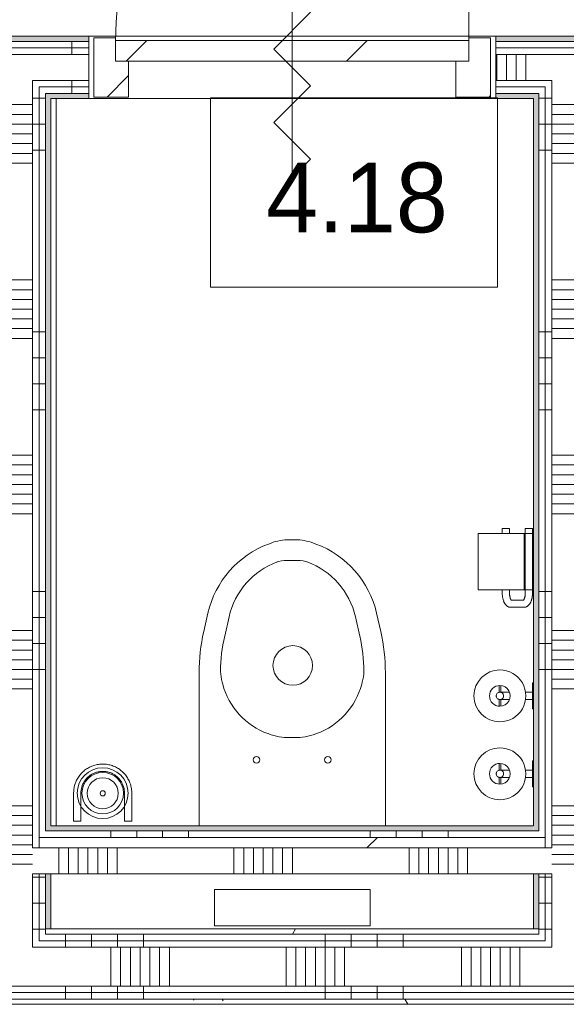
# Model space of a CAD drawing. Extents: x 2744 to 57639, y 3641 to 38820.
# Tile 106 of 179: x 37650 to 38703, y 32361 to 34256. Entities that reach past the tile are written whole.
import ezdxf

# ---------------------------------------------------------------- set-up
doc = ezdxf.new("R2010")
doc.units = 0
doc.header["$LTSCALE"] = 50
doc.layers.get('0').update_dxf_attribs({"linetype": 'CONTINUOUS'})
for name, color, linetype, lineweight in [('A-AREA-IDEN', 8, 'CONTINUOUS', 18), ('A-DETL-GENF', 8, 'CONTINUOUS', 18), ('A-DOOR', 8, 'CONTINUOUS', 25), ('A-FLOR-OTLN', 8, 'CONTINUOUS', 18), ('A-GENM', 8, 'CONTINUOUS', 18), ('A-WALL-PATT', 8, 'CONTINUOUS', 50), ('I-WALL', 8, 'CONTINUOUS', 25), ('P-SANR-FIXT', 8, 'CONTINUOUS', 18)]:
    doc.layers.add(name, color=color, linetype=linetype, lineweight=lineweight)
doc.styles.add('Frutiger_6', font='txt', dxfattribs={"height": 134.331683})
pattern_1 = [(0, (0, 0), (406.4, 101.6), [33.528, -271.272, 33.528, -271.272, -1625.6]), (0, (0, 0), (406.4, 101.6), [-609.6, 33.528, -576.072, 33.528, -271.272, -711.2]), (0, (0, 0), (406.4, 101.6), [-1524, 33.528, -169.672, 33.528, -474.472]), (120, (152.4, 50.8), (-291.18818, 301.15272), [33.528, -271.272, 33.528, -271.272, -1625.6]), (120, (152.4, 50.8), (-291.18818, 301.15272), [-609.6, 33.528, -576.072, 33.528, -271.272, -711.2]), (120, (152.4, 50.8), (-291.18818, 301.15272), [-1524, 33.528, -169.672, 33.528, -474.472]), (240, (203.2, 254), (-115.21182, -402.75272), [33.528, -271.272, 33.528, -271.272, -1625.6]), (240, (203.2, 254), (-115.21182, -402.75272), [-609.6, 33.528, -576.072, 33.528, -271.272, -711.2]), (240, (203.2, 254), (-115.21182, -402.75272), [-1524, 33.528, -169.672, 33.528, -474.472])]
pattern_2 = [(270, (36388, 32505.7), (500, -4e-12), []), (270, (36338, 32505.7), (500, -4e-12), []), (270, (36288, 32505.7), (500, -4e-12), []), (270, (36238, 32505.7), (500, -4e-12), [])]
pattern_3 = [(270, (36399.95, 34224.45), (500, 3e-14), []), (270, (36349.95, 34224.45), (500, 3e-14), []), (270, (36299.95, 34224.45), (500, 3e-14), []), (270, (36249.95, 34224.45), (500, 3e-14), [])]
pattern_4 = [(180, (38759.95, 33505.1), (6e-13, -500), []), (180, (38759.95, 33555.1), (6e-13, -500), []), (180, (38759.95, 33605.1), (6e-13, -500), []), (180, (38759.95, 33655.1), (6e-13, -500), [])]
pattern_5 = [(180, (37709.95, 33505.1), (6e-13, -500), []), (180, (37709.95, 33555.1), (6e-13, -500), []), (180, (37709.95, 33605.1), (6e-13, -500), []), (180, (37709.95, 33655.1), (6e-13, -500), [])]

# ---------------------------------------------------------------- blocks, each defined once
blk = doc.blocks.new('74_3B_toilet - eenvoudig - 74_3B_toilet - eenvoudig-4325791-Plotview 4e Verdieping - schaal 1 op 100')
at = {"layer": 'P-SANR-FIXT'}
for p, q in [((-41.5, 146.2), (-341.5, 146.2)), ((-341.5, 146.2), (-341.5, 76.2)), ((-41.5, 76.2), (-41.5, 146.2)), ((-341.5, 76.2), (-41.5, 76.2)), ((-370.9, -46.3), (-370.9, -340.9)), ((-12.1, -340.9), (-12.1, -46.3)), ((-238.2, -223.6), (-236.9, -223.1)), ((-187.3, -215.9), (-195.7, -215.9)), ((-144.9, -223.6), (-146.2, -223.1)), ((-326.5, -322.7), (-325.4, -318.8)), ((-56.5, -322.7), (-57.6, -318.8)), ((-313.2, -448.4), (-321.6, -411.6)), ((-69.8, -448.4), (-61.4, -411.6)), ((-362, -420.1), (-353.9, -455.6)), ((-29.2, -455.6), (-21.1, -420.1)), ((-223.2, -553.2), (-220.4, -554.3)), ((-181.9, -557.2), (-201.1, -557.2)), ((-159.8, -553.2), (-162.6, -554.3)), ((-237.2, -588.7), (-232.3, -590.5)), ((-196.8, -596.9), (-186.2, -596.9)), ((-150.7, -590.5), (-145.8, -588.7))]:
    blk.add_line(p, q, dxfattribs=at)
for centre, radius in [((-260.2, -173.2), 6.35), ((-122.8, -173.2), 6.35), ((-192.5, -354.9), 38.1)]:
    blk.add_circle(centre, radius, dxfattribs=at)
for centre, radius, start, end in [((-190.5, -354.9), 139.7, 109.9597, 165), ((-195.7, -336.5), 120.6, 90, 109.9597), ((-187.3, -336.5), 120.6, 70.0403, 90), ((-192.5, -354.9), 139.7, 15, 70.0403), ((-15.3, -340.9), 355.6, 180, 192.8722), ((-235.5, -347.1), 94.2, 165, 177.7844), ((-147.5, -347.1), 94.2, 2.2156, 15), ((-367.7, -340.9), 355.6, 347.1278, 360), ((-12.1, -340.9), 317.5, 180.4622, 192.8722), ((-370.9, -340.9), 317.5, 347.1278, 359.5378), ((-168.7, -415.3), 148.3, 192.8722, 249.5866), ((-214.3, -415.3), 148.3, 290.4134, 347.1278), ((-172.2, -414), 186.4, 192.8722, 249.5866), ((-210.8, -414), 186.4, 290.4134, 347.1278), ((-201.1, -493.7), 63.5, 249.5866, 270), ((-181.9, -493.7), 63.5, 270, 290.4134), ((-196.8, -495.3), 101.6, 249.5866, 270), ((-186.2, -495.3), 101.6, 270, 290.4134)]:
    blk.add_arc(centre, radius, start, end, dxfattribs=at)
blk = doc.blocks.new('32_KA_hout_67-114-enkele_deur_met dorpel - H630d-5655969-Plotview 4e Verdieping - schaal 1 op 100')
at = {"layer": 'A-GENM'}
h = blk.add_hatch(dxfattribs=at)
h.set_pattern_fill('FP_299', color=256, style=0, pattern_type=2)
h.set_pattern_definition([(45, (-38174.95, -34164.45), (-91.92388, 91.92388), [])])
h.paths.add_polyline_path([(-382.1, -57), (-315.1, -57), (-315.1, 12), (-340.1, 12), (-340.1, 57), (-382.1, 57), (-382.1, -12.6)], flags=0)
h.paths.add_polyline_path([(314.9, -57), (381.9, -57), (381.9, 57), (339.9, 57), (339.9, 12), (314.9, 12), (314.9, -12.6)], flags=0)
at = {"layer": 'A-DETL-GENF'}
for p, q in [((0, 212.1), (-35.4, 176.8)), ((0, -212.1), (0, 212.1)), ((-35.4, 176.8), (35.4, 106.1)), ((35.4, 106.1), (-35.4, 35.4)), ((-35.4, 35.4), (35.4, -35.4)), ((35.4, -35.4), (-35.4, -106.1)), ((-35.4, -106.1), (35.4, -176.8)), ((35.4, -176.8), (0, -212.1))]:
    blk.add_line(p, q, dxfattribs=at)
at = {"layer": 'A-DOOR', "lineweight": 18}
for p, q in [((-340.1, 57), (-382.1, 57)), ((-382.1, 57), (-382.1, -57)), ((-340.1, 52), (-340.1, 57)), ((381.9, 57), (339.9, 57)), ((339.9, 57), (339.9, 52)), ((381.9, -57), (381.9, 57)), ((-315.1, -57), (-315.1, 12)), ((314.9, 12), (314.9, -57)), ((-382.1, -57), (-315.1, -57)), ((314.9, -57), (381.9, -57))]:
    blk.add_line(p, q, dxfattribs=at)
at = {"layer": 'A-GENM'}
blk.add_line((339.9, 52), (339.9, 732), dxfattribs=at)
blk.add_arc((339.9, 52), 680, 90, 180, dxfattribs=at)
blk = doc.blocks.new('32_KA_binnendeur_hout - 32_KA_binnendeur_hout-V83-Plotview 4e Verdieping - schaal 1 op 100')
at = {"layer": 'A-DOOR', "lineweight": 18}
h = blk.add_hatch(dxfattribs=at)
h.set_pattern_fill('FP_339', color=256, style=0, pattern_type=2)
h.set_pattern_definition([(225, (38174.83, 34216.45), (212.132, -212.132), [])])
h.paths.add_polyline_path([(166.1, 40), (-340, 40), (-340, 0), (340, 0), (340, 40)], flags=0)
for p, q in [((-340, 0), (-340, 40)), ((-340, 40), (340, 40)), ((340, 40), (340, 0)), ((340, 0), (-340, 0))]:
    blk.add_line(p, q, dxfattribs=at)
blk = doc.blocks.new('74_KA_D-Line reserve toiletrolhouder - Type 1-7879157-Plotview 4e Verdieping - schaal 1 op 100')
at = {"layer": 'P-SANR-FIXT'}
for p, q in [((118.6, 126.5), (105.2, 126.5)), ((105.2, 123.5), (118.6, 123.5)), ((144.8, 126.5), (131.3, 126.5)), ((131.7, 123.5), (144.8, 123.5)), ((118, 111), (118, 106.4)), ((132, 106.4), (132, 111)), ((118, 75.9), (118, 62)), ((132, 62), (132, 75.9)), ((100, 62), (100, 60)), ((103.3, 62), (100, 62)), ((100, 62), (150, 62)), ((150, 62), (146.7, 62)), ((150, 60), (150, 62))]:
    blk.add_line(p, q, dxfattribs=at)
at = {"layer": 'P-SANR-FIXT', "flags": 128}
for points in [[(118, 124.9), (118, 125), (118, 125)], [(118, 111), (118, 111.6), (118, 112.1), (118, 112.7), (118, 113.2), (118, 113.8), (118, 114.3), (118, 114.9), (118, 115.4), (118, 115.9), (118, 116.5), (118, 117), (118, 117.5), (118, 118), (118, 118.4), (118, 118.9), (118, 119.4), (118, 119.8), (118, 120.2), (118, 120.6), (118, 121), (118, 121.4), (118, 121.8), (118, 122.1), (118, 122.5), (118, 122.8), (118, 123.1), (118, 123.3), (118, 123.6), (118, 123.8), (118, 124), (118, 124.2), (118, 124.4)], [(118.1, 125.8), (118.1, 126.1), (118.1, 126.4), (118.2, 126.7), (118.3, 126.9), (118.4, 127.2), (118.4, 127.5), (118.6, 127.7), (118.7, 128), (118.8, 128.2), (118.9, 128.5), (119.1, 128.7), (119.2, 129), (119.4, 129.2), (119.6, 129.4)], [(123.3, 131.8), (123.5, 131.8), (123.8, 131.9), (124.1, 131.9), (124.4, 132), (124.6, 132), (124.9, 132), (125.2, 132), (125.5, 132), (125.8, 132), (126, 131.9), (126.3, 131.9), (126.6, 131.8), (126.9, 131.7), (127.1, 131.7), (127.4, 131.6), (127.7, 131.5), (127.9, 131.4)], [(131.4, 127.9), (131.5, 127.6), (131.6, 127.3), (131.7, 127.1), (131.8, 126.8), (131.8, 126.5), (131.9, 126.3), (131.9, 126), (132, 125.7), (132, 125.4), (132, 125.2), (132, 125)], [(132, 125), (132, 125), (132, 125), (132, 124.9), (132, 124.8), (132, 124.7), (132, 124.6), (132, 124.5), (132, 124.3), (132, 124.1), (132, 123.9), (132, 123.7), (132, 123.4), (132, 123.1), (132, 122.9), (132, 122.6), (132, 122.2), (132, 121.9), (132, 121.5), (132, 121.1), (132, 120.8), (132, 120.3), (132, 119.9), (132, 119.5), (132, 119), (132, 118.6), (132, 118.1), (132, 117.6), (132, 117.1), (132, 116.6), (132, 116.1), (132, 115.5), (132, 115), (132, 114.5), (132, 113.9), (132, 113.4), (132, 112.8), (132, 112.3), (132, 111.7), (132, 111.2), (132, 111)]]:
    blk.add_lwpolyline(points, dxfattribs=at)
at = {"layer": 'P-SANR-FIXT'}
for radius, start, end in [(50, 360, 180), (20, 0, 180), (50, 180, 360), (20, 180, 360), (7, 0, 180), (7, 180, 360)]:
    blk.add_arc((125, 125), radius, start, end, dxfattribs=at)
blk = doc.blocks.new('74_KA_D-Line toiletrolhouder - Type 1-7871651-Plotview 4e Verdieping - schaal 1 op 100')
at = {"layer": 'P-SANR-FIXT'}
for p, q in [((187.5, 167), (79.2, 167)), ((79.2, 78), (79.2, 167)), ((187.5, 167), (187.5, 78)), ((79.2, 120.4), (72.5, 120.4)), ((197.5, 120.4), (187.5, 120.4)), ((197.5, 120.4), (197.5, 119.5)), ((197.5, 119.5), (197.5, 106.4)), ((45.5, 104), (45.5, 78.6)), ((59.5, 78.6), (59.5, 104)), ((72.5, 106.4), (79.2, 106.4)), ((187.5, 106.4), (197.5, 106.4)), ((197.5, 76.2), (72.5, 76.2)), ((187.5, 78.2), (79.2, 78.2)), ((79.2, 60.2), (79.2, 78.2)), ((187.5, 78.2), (187.5, 60.2)), ((197.5, 76.2), (197.5, 75.4)), ((72.5, 62.2), (197.5, 62.2)), ((79.2, 60.2), (187.5, 60.2)), ((197.5, 75.4), (197.5, 62.2))]:
    blk.add_line(p, q, dxfattribs=at)
at = {"layer": 'P-SANR-FIXT', "flags": 128}
for points in [[(45.5, 104), (45.5, 104.9), (45.7, 105.9), (45.9, 106.8), (46.1, 107.7), (46.5, 108.6), (46.9, 109.4), (47.3, 110.2), (47.8, 111), (48.3, 111.7), (48.9, 112.3), (49.5, 112.9), (50.1, 113.5), (50.7, 114.1), (51.4, 114.6), (52, 115), (52.7, 115.5), (53.4, 115.9), (54.2, 116.3), (54.9, 116.7), (55.7, 117.1), (56.4, 117.4), (57.2, 117.7), (58, 118), (58.8, 118.3), (59.7, 118.6), (60.5, 118.8), (61.4, 119), (62.2, 119.3), (63.1, 119.4), (64, 119.6), (64.9, 119.8), (65.8, 119.9), (66.7, 120), (67.6, 120.1), (68.5, 120.2), (69.5, 120.3), (70.4, 120.3), (71.3, 120.4), (72.2, 120.4), (72.5, 120.4)], [(59.2, 102.9), (59.2, 102.9), (59.3, 103), (59.4, 103), (59.5, 103.1), (59.6, 103.2), (59.8, 103.4), (60, 103.5), (60.2, 103.7), (60.5, 103.8), (60.8, 104), (61.1, 104.2), (61.5, 104.4), (61.9, 104.5), (62.3, 104.7), (62.8, 104.9), (63.3, 105), (63.8, 105.2), (64.3, 105.3), (64.8, 105.5), (65.4, 105.6), (66, 105.7), (66.6, 105.9), (67.2, 106), (67.8, 106.1), (68.5, 106.1), (69.1, 106.2), (69.7, 106.3), (70.4, 106.3), (71.1, 106.3), (71.7, 106.4), (72.4, 106.4), (72.5, 106.4)], [(45.5, 78.6), (45.5, 77.6), (45.7, 76.7), (45.9, 75.8), (46.1, 74.8), (46.5, 74), (46.9, 73.1), (47.3, 72.4), (47.8, 71.6), (48.3, 70.9), (48.9, 70.3), (49.5, 69.7), (50.1, 69.1), (50.7, 68.5), (51.4, 68), (52, 67.5), (52.7, 67.1), (53.4, 66.7), (54.2, 66.3), (54.9, 65.9), (55.7, 65.5), (56.4, 65.2), (57.2, 64.9), (58, 64.6), (58.8, 64.3), (59.7, 64), (60.5, 63.8), (61.4, 63.5), (62.2, 63.3), (63.1, 63.1), (64, 63), (64.9, 62.8), (65.8, 62.7), (66.7, 62.6), (67.6, 62.5), (68.5, 62.4), (69.5, 62.3), (70.4, 62.3), (71.3, 62.2), (72.2, 62.2), (72.5, 62.2)], [(59.2, 79.7), (59.2, 79.7), (59.3, 79.6), (59.4, 79.6), (59.5, 79.5), (59.6, 79.3), (59.8, 79.2), (60, 79.1), (60.2, 78.9), (60.5, 78.7), (60.8, 78.6), (61.1, 78.4), (61.5, 78.2), (61.9, 78.1), (62.3, 77.9), (62.8, 77.7), (63.3, 77.6), (63.8, 77.4), (64.3, 77.2), (64.8, 77.1), (65.4, 77), (66, 76.8), (66.6, 76.7), (67.2, 76.6), (67.8, 76.5), (68.5, 76.5), (69.1, 76.4), (69.7, 76.3), (70.4, 76.3), (71.1, 76.3), (71.7, 76.2), (72.4, 76.2), (72.5, 76.2)]]:
    blk.add_lwpolyline(points, dxfattribs=at)
blk = doc.blocks.new('74_KU_D line toiletborstel - Type 1-7877824-Plotview 4e Verdieping - schaal 1 op 100')
at = {"layer": 'P-SANR-FIXT'}
for p, q in [((69, 109), (69, 55)), ((83, 55), (83, 109)), ((167, 109), (167, 55)), ((181, 55), (181, 109)), ((83, 55), (69, 55)), ((181, 55), (167, 55))]:
    blk.add_line(p, q, dxfattribs=at)
at = {"layer": 'P-SANR-FIXT', "flags": 128}
for points in [[(181, 109), (181, 111.2), (180.9, 113.5), (180.6, 115.7), (180.3, 117.9), (179.9, 120.1), (179.4, 122.3), (178.9, 124.5), (178.2, 126.6), (177.5, 128.7), (176.6, 130.8), (175.7, 132.9), (174.7, 134.9), (173.6, 136.8), (172.5, 138.8), (171.3, 140.6), (170, 142.5), (168.6, 144.2), (167.1, 146), (165.6, 147.6), (164, 149.2), (162.4, 150.7), (160.7, 152.2), (159, 153.6), (157.1, 154.9), (155.3, 156.2), (153.4, 157.3), (151.4, 158.4), (149.4, 159.4), (147.4, 160.4), (145.3, 161.2), (143.2, 162), (141.1, 162.7), (138.9, 163.3), (136.7, 163.8), (134.5, 164.2), (132.3, 164.6), (130.1, 164.8), (127.8, 165), (125.6, 165), (123.4, 165), (121.1, 164.9), (118.9, 164.7), (116.7, 164.4), (114.5, 164), (112.3, 163.6), (110.1, 163), (107.9, 162.4), (105.8, 161.7), (103.7, 160.9), (101.7, 160), (99.7, 159), (97.7, 157.9), (95.7, 156.8), (93.9, 155.6), (92, 154.3), (90.2, 153), (88.5, 151.5), (86.8, 150), (85.2, 148.5), (83.7, 146.9), (82.2, 145.2), (80.8, 143.4), (79.4, 141.6), (78.2, 139.8), (77, 137.9), (75.9, 135.9), (74.8, 134), (73.9, 131.9), (73, 129.9), (72.2, 127.8), (71.5, 125.6), (70.9, 123.5), (70.3, 121.3), (69.9, 119.1), (69.5, 116.9), (69.2, 114.7), (69.1, 112.4), (69, 110.2), (69, 109)], [(83, 109), (83, 110.7), (83.1, 112.4), (83.3, 114), (83.5, 115.7), (83.8, 117.4), (84.2, 119), (84.6, 120.6), (85.1, 122.2), (85.6, 123.8), (86.3, 125.4), (87, 126.9), (87.7, 128.4), (88.5, 129.9), (89.4, 131.3), (90.3, 132.7), (91.3, 134.1), (92.3, 135.4), (93.4, 136.7), (94.5, 138), (95.7, 139.2), (96.9, 140.3), (98.2, 141.4), (99.5, 142.5), (100.9, 143.4), (102.3, 144.4), (103.7, 145.3), (105.2, 146.1), (106.7, 146.8), (108.2, 147.5), (109.8, 148.2), (111.3, 148.8), (112.9, 149.3), (114.6, 149.7), (116.2, 150.1), (117.9, 150.4), (119.5, 150.7), (121.2, 150.9), (122.9, 151), (124.5, 151), (126.2, 151), (127.9, 150.9), (129.6, 150.8), (131.3, 150.6), (132.9, 150.3), (134.6, 149.9), (136.2, 149.5), (137.8, 149.1), (139.4, 148.5), (141, 147.9), (142.5, 147.2), (144, 146.5), (145.5, 145.7), (146.9, 144.9), (148.4, 144), (149.7, 143), (151.1, 142), (152.4, 140.9), (153.6, 139.8), (154.8, 138.6), (156, 137.4), (157.1, 136.1), (158.2, 134.8), (159.2, 133.5), (160.1, 132.1), (161, 130.7), (161.9, 129.2), (162.6, 127.7), (163.4, 126.2), (164, 124.7), (164.6, 123.1), (165.1, 121.5), (165.6, 119.9), (166, 118.2), (166.4, 116.6), (166.6, 114.9), (166.8, 113.3), (167, 111.6), (167, 109.9), (167, 109)]]:
    blk.add_lwpolyline(points, dxfattribs=at)
at = {"layer": 'P-SANR-FIXT'}
for centre, radius, start, end in [((125, 109), 49, 0, 180), ((125, 109), 40, 0, 180), ((125, 108.8), 30, 90, 270), ((125, 108.8), 30, 270, 90), ((125, 108.8), 5, 0, 180), ((125, 109), 49, 180, 0), ((125, 109), 40, 180, 0), ((125, 108.8), 5, 180, 360)]:
    blk.add_arc(centre, radius, start, end, dxfattribs=at)
blk = doc.blocks.new('00_KU ruimtetag klein - 00_KU ruimtetag klein-3654224-Plotview 4e Verdieping - schaal 1 op 100')
at = {"layer": 'A-AREA-IDEN'}
for p, q in [((2.754, 1.853), (-2.777, 1.853)), ((-2.777, 1.853), (-2.777, -1.794)), ((2.754, -1.794), (2.754, 1.853)), ((-2.777, -1.794), (2.754, -1.794))]:
    blk.add_line(p, q, dxfattribs=at)
blk = doc.blocks.new('Onderlegger 4e verdieping')
at = {"layer": 'A-WALL-PATT', "lineweight": 5}
h = blk.add_hatch(color=256, dxfattribs=at)
h.paths.add_polyline_path([(34366.9, 34214.5), (34632.9, 34214.5), (34632.9, 34224.5), (34366.9, 34224.5)], flags=0)
h.paths.add_polyline_path([(39799.9, 34214.5), (39809.9, 34214.5), (39809.9, 34224.5), (39616.9, 34224.5), (39616.9, 34214.5)], flags=0)
h.paths.add_polyline_path([(33582.9, 34214.5), (33582.9, 34224.5), (33389.9, 34224.5), (33389.9, 34214.5), (33399.9, 34214.5)], flags=0)
h.paths.add_polyline_path([(38832.9, 34214.5), (38832.9, 34224.5), (38566.9, 34224.5), (38566.9, 34214.5)], flags=0)
h.paths.add_polyline_path([(37782.9, 34214.5), (37782.9, 34224.5), (37516.9, 34224.5), (37516.9, 34214.5)], flags=0)
h.paths.add_polyline_path([(35682.9, 34214.5), (35682.9, 34224.5), (35416.9, 34224.5), (35416.9, 34214.5), (35481, 34214.5)], flags=0)
h.paths.add_polyline_path([(36586.9, 34214.5), (36732.9, 34214.5), (36732.9, 34224.5), (36466.9, 34224.5), (36466.9, 34214.5)], flags=0)
at = {"layer": 'A-WALL-PATT', "lineweight": 18}
h = blk.add_hatch(dxfattribs=at)
h.set_pattern_fill('FP_303', color=256, angle=90, style=0, pattern_type=2)
h.set_pattern_definition(pattern_3)
h.paths.add_polyline_path([(36732.9, 34202), (36732.9, 34214.5), (36466.9, 34214.5), (36466.9, 34202), (36586.9, 34202)], flags=0)
h.paths.add_polyline_path([(33412.4, 34202), (33582.9, 34202), (33582.9, 34214.5), (33399.9, 34214.5), (33399.9, 34202)], flags=0)
h.paths.add_polyline_path([(35416.9, 34202), (35682.9, 34202), (35682.9, 34214.5), (35416.9, 34214.5)], flags=0)
h.paths.add_polyline_path([(39616.9, 34202), (39799.9, 34202), (39799.9, 34214.5), (39616.9, 34214.5)], flags=0)
h.paths.add_polyline_path([(34632.9, 34202), (34632.9, 34214.5), (34366.9, 34214.5), (34366.9, 34202)], flags=0)
h.paths.add_polyline_path([(38566.9, 34202), (38832.9, 34202), (38832.9, 34214.5), (38566.9, 34214.5)], flags=0)
h.paths.add_polyline_path([(37516.9, 34202), (37782.9, 34202), (37782.9, 34214.5), (37516.9, 34214.5)], flags=0)
h = blk.add_hatch(dxfattribs=at)
h.set_pattern_fill('FP_303', color=256, angle=90, style=0, pattern_type=2)
h.set_pattern_definition(pattern_3)
h.paths.add_polyline_path([(39787.4, 34189.5), (39787.4, 34202), (39616.9, 34202), (39616.9, 34189.5), (39774.9, 34189.5)], flags=0)
h.paths.add_polyline_path([(33582.9, 34189.5), (33582.9, 34202), (33412.4, 34202), (33412.4, 34189.5), (33424.9, 34189.5)], flags=0)
h.paths.add_polyline_path([(34632.9, 34189.5), (34632.9, 34202), (34366.9, 34202), (34366.9, 34189.5)], flags=0)
h.paths.add_polyline_path([(35682.9, 34189.5), (35682.9, 34202), (35416.9, 34202), (35416.9, 34189.5), (35481, 34189.5)], flags=0)
h.paths.add_polyline_path([(36466.9, 34189.5), (36732.9, 34189.5), (36732.9, 34202), (36466.9, 34202)], flags=0)
h.paths.add_polyline_path([(38832.9, 34189.5), (38832.9, 34202), (38566.9, 34202), (38566.9, 34189.5)], flags=0)
h.paths.add_polyline_path([(37516.9, 34189.5), (37782.9, 34189.5), (37782.9, 34202), (37516.9, 34202)], flags=0)
h = blk.add_hatch(dxfattribs=at)
h.set_pattern_fill('FP_304', color=256, angle=90, style=0, pattern_type=2)
h.set_pattern_definition([(270, (36599.95, 34224.45), (337.5, 2e-14), []), (270, (36581.2, 34224.45), (337.5, 2e-14), []), (270, (36562.45, 34224.45), (337.5, 2e-14), []), (270, (36543.7, 34224.45), (337.5, 2e-14), []), (270, (36524.95, 34224.45), (337.5, 2e-14), []), (270, (36506.2, 34224.45), (337.5, 2e-14), []), (270, (36487.45, 34224.45), (337.5, 2e-14), [])])
h.paths.add_polyline_path([(33582.9, 34139.5), (33582.9, 34189.5), (33424.9, 34189.5), (33424.9, 34139.5), (33474.9, 34139.5)], flags=0)
h.paths.add_polyline_path([(34533.1, 34139.5), (34632.9, 34139.5), (34632.9, 34189.5), (34366.9, 34189.5), (34366.9, 34139.5), (34524.9, 34139.5)], flags=0)
h.paths.add_polyline_path([(36466.9, 34139.5), (36732.9, 34139.5), (36732.9, 34189.5), (36466.9, 34189.5), (36466.9, 34151.8)], flags=0)
h.paths.add_polyline_path([(35416.9, 34139.5), (35682.9, 34139.5), (35682.9, 34189.5), (35416.9, 34189.5), (35416.9, 34151.8)], flags=0)
h.paths.add_polyline_path([(38640.7, 34139.5), (38832.9, 34139.5), (38832.9, 34189.5), (38566.9, 34189.5), (38566.9, 34139.5)], flags=0)
h.paths.add_polyline_path([(37674.9, 34139.5), (37782.9, 34139.5), (37782.9, 34189.5), (37516.9, 34189.5), (37516.9, 34139.5), (37624.9, 34139.5)], flags=0)
h.paths.add_polyline_path([(39774.9, 34139.5), (39774.9, 34189.5), (39616.9, 34189.5), (39616.9, 34139.5), (39724.9, 34139.5)], flags=0)
h = blk.add_hatch(dxfattribs=at)
h.set_pattern_fill('FP_303', color=256, angle=90, style=0, pattern_type=2)
h.set_pattern_definition(pattern_3)
h.paths.add_polyline_path([(39724.9, 34127), (39724.9, 34139.5), (39616.9, 34139.5), (39616.9, 34127), (39712.4, 34127)], flags=0)
h.paths.add_polyline_path([(33582.9, 34127), (33582.9, 34139.5), (33474.9, 34139.5), (33474.9, 34127), (33487.4, 34127)], flags=0)
h.paths.add_polyline_path([(38662.4, 34127), (38674.9, 34127), (38674.9, 34139.5), (38566.9, 34139.5), (38566.9, 34127), (38640.7, 34127)], flags=0)
h.paths.add_polyline_path([(34366.9, 34127), (34474.9, 34127), (34474.9, 34139.5), (34366.9, 34139.5)], flags=0)
h.paths.add_polyline_path([(34524.9, 34127), (34632.9, 34127), (34632.9, 34139.5), (34524.9, 34139.5)], flags=0)
h.paths.add_polyline_path([(35416.9, 34127), (35524.9, 34127), (35524.9, 34139.5), (35416.9, 34139.5)], flags=0)
h.paths.add_polyline_path([(35682.9, 34127), (35682.9, 34139.5), (35574.9, 34139.5), (35574.9, 34127), (35587.4, 34127)], flags=0)
h.paths.add_polyline_path([(37782.9, 34127), (37782.9, 34139.5), (37674.9, 34139.5), (37674.9, 34127), (37692.8, 34127)], flags=0)
h.paths.add_polyline_path([(37624.9, 34127), (37624.9, 34139.5), (37516.9, 34139.5), (37516.9, 34127), (37612.4, 34127)], flags=0)
h.paths.add_polyline_path([(36732.9, 34127), (36732.9, 34139.5), (36624.9, 34139.5), (36624.9, 34127), (36637.4, 34127)], flags=0)
h.paths.add_polyline_path([(36574.9, 34127), (36574.9, 34139.5), (36466.9, 34139.5), (36466.9, 34127), (36562.4, 34127)], flags=0)
h.paths.add_polyline_path([(38724.9, 34127), (38832.9, 34127), (38832.9, 34139.5), (38724.9, 34139.5)], flags=0)
h = blk.add_hatch(dxfattribs=at)
h.set_pattern_fill('FP_303', color=256, angle=90, style=0, pattern_type=2)
h.set_pattern_definition(pattern_3)
h.paths.add_polyline_path([(39712.4, 34114.5), (39712.4, 34127), (39616.9, 34127), (39616.9, 34114.5), (39699.9, 34114.5)], flags=0)
h.paths.add_polyline_path([(33582.9, 34114.5), (33582.9, 34127), (33487.4, 34127), (33487.4, 34114.5), (33499.9, 34114.5)], flags=0)
h.paths.add_polyline_path([(38662.4, 34114.5), (38662.4, 34127), (38566.9, 34127), (38566.9, 34114.5), (38649.9, 34114.5)], flags=0)
h.paths.add_polyline_path([(38737.4, 34114.5), (38832.9, 34114.5), (38832.9, 34127), (38737.4, 34127)], flags=0)
h.paths.add_polyline_path([(34366.9, 34114.5), (34462.4, 34114.5), (34462.4, 34127), (34366.9, 34127)], flags=0)
h.paths.add_polyline_path([(34632.9, 34114.5), (34632.9, 34127), (34537.4, 34127), (34537.4, 34114.5), (34549.9, 34114.5)], flags=0)
h.paths.add_polyline_path([(37692.8, 34114.5), (37782.9, 34114.5), (37782.9, 34127), (37687.4, 34127), (37687.4, 34114.5)], flags=0)
h.paths.add_polyline_path([(37612.4, 34114.5), (37612.4, 34127), (37516.9, 34127), (37516.9, 34114.5), (37599.9, 34114.5)], flags=0)
h.paths.add_polyline_path([(35416.9, 34114.5), (35512.4, 34114.5), (35512.4, 34127), (35416.9, 34127)], flags=0)
h.paths.add_polyline_path([(35682.9, 34114.5), (35682.9, 34127), (35587.4, 34127), (35587.4, 34114.5), (35599.9, 34114.5)], flags=0)
h.paths.add_polyline_path([(36637.4, 34114.5), (36732.9, 34114.5), (36732.9, 34127), (36637.4, 34127)], flags=0)
h.paths.add_polyline_path([(36562.4, 34114.5), (36562.4, 34127), (36466.9, 34127), (36466.9, 34114.5), (36549.9, 34114.5)], flags=0)
h = blk.add_hatch(dxfattribs=at)
h.set_pattern_fill('FP_318', color=256, angle=90, style=0, pattern_type=2)
h.set_pattern_definition([(180, (37709.95, 33305.08), (4e-13, -337.5), []), (180, (37709.95, 33323.83), (4e-13, -337.5), []), (180, (37709.95, 33342.58), (4e-13, -337.5), []), (180, (37709.95, 33361.33), (4e-13, -337.5), []), (180, (37709.95, 33380.08), (4e-13, -337.5), []), (180, (37709.95, 33398.83), (4e-13, -337.5), []), (180, (37709.95, 33417.58), (4e-13, -337.5), [])])
h.paths.add_polyline_path([(37624.9, 32470.7), (37674.9, 32470.7), (37674.9, 34139.5), (37624.9, 34139.5), (37624.9, 32483.2)], flags=0)
h = blk.add_hatch(dxfattribs=at)
h.set_pattern_fill('FP_317', color=256, angle=90, style=0, pattern_type=2)
h.set_pattern_definition(pattern_5)
h.paths.add_polyline_path([(37687.4, 32483.2), (37687.4, 32612), (37674.9, 32612), (37674.9, 32483.2)], flags=0)
h.paths.add_polyline_path([(37687.4, 32662), (37687.4, 34127), (37674.9, 34127), (37674.9, 32662)], flags=0)
h = blk.add_hatch(dxfattribs=at)
h.set_pattern_fill('FP_315', color=256, angle=90, style=0, pattern_type=2)
h.set_pattern_definition(pattern_4)
h.paths.add_polyline_path([(38674.9, 32483.2), (38674.9, 32612), (38662.4, 32612), (38662.4, 32483.2)], flags=0)
h.paths.add_polyline_path([(38674.9, 32662), (38674.9, 34127), (38662.4, 34127), (38662.4, 32662)], flags=0)
h = blk.add_hatch(dxfattribs=at)
h.set_pattern_fill('FP_316', color=256, angle=90, style=0, pattern_type=2)
h.set_pattern_definition([(180, (38759.95, 33305.08), (4e-13, -337.5), []), (180, (38759.95, 33323.83), (4e-13, -337.5), []), (180, (38759.95, 33342.58), (4e-13, -337.5), []), (180, (38759.95, 33361.33), (4e-13, -337.5), []), (180, (38759.95, 33380.08), (4e-13, -337.5), []), (180, (38759.95, 33398.83), (4e-13, -337.5), []), (180, (38759.95, 33417.58), (4e-13, -337.5), [])])
h.paths.add_polyline_path([(38674.9, 32470.7), (38724.9, 32470.7), (38724.9, 34139.5), (38674.9, 34139.5), (38674.9, 32483.2)], flags=0)
at = {"layer": 'A-WALL-PATT', "lineweight": 25}
h = blk.add_hatch(color=256, dxfattribs=at)
h.paths.add_polyline_path([(38639.9, 34104.5), (38649.9, 34104.5), (38649.9, 34114.5), (38566.9, 34114.5), (38566.9, 34104.5)], flags=0)
h.paths.add_polyline_path([(35481, 34104.5), (35499.9, 34104.5), (35499.9, 34114.5), (35416.9, 34114.5), (35416.9, 34104.5)], flags=0)
h.paths.add_polyline_path([(34366.9, 34104.5), (34449.9, 34104.5), (34449.9, 34114.5), (34366.9, 34114.5)], flags=0)
h.paths.add_polyline_path([(33499.9, 34104.5), (33582.9, 34104.5), (33582.9, 34114.5), (33499.9, 34114.5)], flags=0)
h.paths.add_polyline_path([(38749.9, 34104.5), (38832.9, 34104.5), (38832.9, 34114.5), (38749.9, 34114.5)], flags=0)
h.paths.add_polyline_path([(34632.9, 34104.5), (34632.9, 34114.5), (34549.9, 34114.5), (34549.9, 34104.5), (34559.9, 34104.5)], flags=0)
h.paths.add_polyline_path([(39616.9, 34104.5), (39699.9, 34104.5), (39699.9, 34114.5), (39616.9, 34114.5)], flags=0)
h.paths.add_polyline_path([(35609.9, 34104.5), (35682.9, 34104.5), (35682.9, 34114.5), (35599.9, 34114.5), (35599.9, 34104.5)], flags=0)
h.paths.add_polyline_path([(37699.9, 34104.5), (37782.9, 34104.5), (37782.9, 34114.5), (37699.9, 34114.5)], flags=0)
h.paths.add_polyline_path([(36466.9, 34104.5), (36549.9, 34104.5), (36549.9, 34114.5), (36466.9, 34114.5)], flags=0)
h.paths.add_polyline_path([(37599.9, 34104.5), (37599.9, 34114.5), (37516.9, 34114.5), (37516.9, 34104.5), (37589.9, 34104.5)], flags=0)
h.paths.add_polyline_path([(36732.9, 34104.5), (36732.9, 34114.5), (36649.9, 34114.5), (36649.9, 34104.5), (36659.9, 34104.5)], flags=0)
at = {"layer": 'A-WALL-PATT', "lineweight": 18}
h = blk.add_hatch(dxfattribs=at)
h.set_pattern_fill('FP_317', color=256, angle=90, style=0, pattern_type=2)
h.set_pattern_definition(pattern_5)
h.paths.add_polyline_path([(37699.9, 32495.7), (37699.9, 32612), (37687.4, 32612), (37687.4, 32495.7), (37692.8, 32495.7)], flags=0)
h.paths.add_polyline_path([(37699.9, 32682), (37699.9, 34114.5), (37687.4, 34114.5), (37687.4, 32682), (37692.8, 32682)], flags=0)
at = {"layer": 'A-WALL-PATT', "lineweight": 25}
h = blk.add_hatch(color=256, dxfattribs=at)
h.paths.add_polyline_path([(37709.9, 32505.7), (37709.9, 32612), (37699.9, 32612), (37699.9, 32505.7)], flags=0)
h.paths.add_polyline_path([(37709.9, 32694.5), (37709.9, 34104.5), (37699.9, 34104.5), (37699.9, 32694.5)], flags=0)
at = {"layer": 'A-WALL-PATT', "lineweight": 5}
h = blk.add_hatch(color=256, dxfattribs=at)
h.paths.add_polyline_path([(38639.9, 32505.7), (38649.9, 32505.7), (38649.9, 32612), (38639.9, 32612)], flags=0)
h.paths.add_polyline_path([(38649.9, 32694.5), (38649.9, 34104.5), (38639.9, 34104.5), (38640.7, 32694.5)], flags=0)
at = {"layer": 'A-WALL-PATT', "lineweight": 18}
h = blk.add_hatch(dxfattribs=at)
h.set_pattern_fill('FP_315', color=256, angle=90, style=0, pattern_type=2)
h.set_pattern_definition(pattern_4)
h.paths.add_polyline_path([(38649.9, 32495.7), (38662.4, 32495.7), (38662.4, 32612), (38649.9, 32612), (38649.9, 32505.7)], flags=0)
h.paths.add_polyline_path([(38662.4, 32682), (38662.4, 34114.5), (38649.9, 34114.5), (38649.9, 32682)], flags=0)
at = {"layer": 'A-WALL-PATT', "lineweight": 5}
blk.add_hatch(color=256, dxfattribs=at).paths.add_polyline_path([(37850.7, 32694.5), (38639.9, 32694.5), (38639.9, 32704.5), (37709.9, 32704.5), (37709.9, 32694.5)], flags=0)
at = {"layer": 'A-WALL-PATT', "lineweight": 18}
h = blk.add_hatch(dxfattribs=at)
h.set_pattern_fill('FP_284', color=256, style=0, pattern_type=2)
h.set_pattern_definition([(45, (0, 0), (-353.5534, 353.5534), [])])
h.paths.add_polyline_path([(38008.7, 32662), (38662.4, 32662), (38662.4, 32682), (37687.4, 32682), (37687.4, 32662), (37850.7, 32662)], flags=0)
h = blk.add_hatch(dxfattribs=at)
h.set_pattern_fill('FP_326', color=256, angle=90, style=0, pattern_type=2)
h.set_pattern_definition([(270, (37974.95, 32704.45), (500, -1e-12), []), (270, (37924.95, 32704.45), (500, -1e-12), []), (270, (37874.95, 32704.45), (500, -1e-12), []), (270, (37824.95, 32704.45), (500, -1e-12), [])])
h.paths.add_polyline_path([(37850.7, 32682), (38649.9, 32682), (38649.9, 32694.5), (37699.9, 32694.5), (37699.9, 32682), (37709.9, 32682)], flags=0)
h = blk.add_hatch(dxfattribs=at)
h.set_pattern_fill('FP_325', color=256, angle=90, style=0, pattern_type=2)
h.set_pattern_definition([(270, (38174.95, 32704.45), (337.5, -9e-13), []), (270, (38156.2, 32704.45), (337.5, -9e-13), []), (270, (38137.45, 32704.45), (337.5, -9e-13), []), (270, (38118.7, 32704.45), (337.5, -9e-13), []), (270, (38099.95, 32704.45), (337.5, -9e-13), []), (270, (38081.2, 32704.45), (337.5, -9e-13), []), (270, (38062.45, 32704.45), (337.5, -9e-13), [])])
h.paths.add_polyline_path([(37687.4, 32612), (38674.9, 32613), (38674.9, 32662), (37674.9, 32662), (37674.9, 32612)], flags=0)
h = blk.add_hatch(dxfattribs=at)
h.set_pattern_fill('FP_297', color=256, angle=90, style=0, pattern_type=2)
h.set_pattern_definition(pattern_2)
h.paths.add_polyline_path([(33412.4, 32483.2), (33412.4, 32495.7), (33399.8, 32495.7), (33399.8, 32483.2)], flags=0)
h.paths.add_polyline_path([(33585.1, 32483.2), (34462.4, 32483.2), (34462.4, 32495.7), (33487.4, 32495.7), (33487.4, 32483.2)], flags=0)
h.paths.add_polyline_path([(34537.4, 32483.2), (35512.4, 32483.2), (35512.4, 32495.7), (34537.4, 32495.7)], flags=0)
h.paths.add_polyline_path([(35796.9, 32483.2), (36562.4, 32483.2), (36562.4, 32495.7), (35587.4, 32495.7), (35587.4, 32483.2)], flags=0)
h.paths.add_polyline_path([(36744.8, 32483.2), (37612.4, 32483.2), (37612.4, 32495.7), (36637.4, 32495.7), (36637.4, 32483.2)], flags=0)
h.paths.add_polyline_path([(37692.8, 32483.2), (38662.4, 32483.2), (38662.4, 32495.7), (37687.4, 32495.7), (37687.4, 32483.2)], flags=0)
h.paths.add_polyline_path([(38737.4, 32483.2), (39809.9, 32483.2), (39809.9, 32495.7), (38737.4, 32495.7)], flags=0)
h = blk.add_hatch(dxfattribs=at)
h.set_pattern_fill('FP_9', color=256, style=0, pattern_type=2)
h.set_pattern_definition(pattern_1)
h.paths.add_polyline_path([(33499.9, 32495.7), (34449.9, 32495.7), (34449.9, 32505.7), (33499.9, 32505.7)], flags=0)
h.paths.add_polyline_path([(34549.9, 32495.7), (35499.9, 32495.7), (35499.9, 32505.7), (34549.9, 32505.7)], flags=0)
h.paths.add_polyline_path([(35796.9, 32495.7), (36549.9, 32495.7), (36549.9, 32505.7), (35599.9, 32505.7), (35599.9, 32495.7)], flags=0)
h.paths.add_polyline_path([(37060.8, 32495.7), (37599.9, 32495.7), (37599.9, 32505.7), (36649.9, 32505.7), (36649.9, 32495.7), (36744.8, 32495.7)], flags=0)
h.paths.add_polyline_path([(37699.9, 32495.7), (38649.9, 32495.7), (38649.9, 32505.7), (37699.9, 32505.7)], flags=0)
h.paths.add_polyline_path([(38956.6, 32495.7), (39809.9, 32495.7), (39809.9, 32505.7), (38749.9, 32505.7), (38749.9, 32495.7)], flags=0)
h = blk.add_hatch(dxfattribs=at)
h.set_pattern_fill('FP_297', color=256, angle=90, style=0, pattern_type=2)
h.set_pattern_definition(pattern_2)
h.paths.add_polyline_path([(33474.9, 32470.7), (34474.9, 32470.7), (34474.9, 32483.2), (33474.9, 32483.2)], flags=0)
h.paths.add_polyline_path([(33399.8, 32470.7), (33424.9, 32470.7), (33424.9, 32483.2), (33399.8, 32483.2)], flags=0)
h.paths.add_polyline_path([(34533.1, 32470.7), (35524.9, 32470.7), (35524.9, 32483.2), (34524.9, 32483.2), (34524.9, 32470.7)], flags=0)
h.paths.add_polyline_path([(35574.9, 32470.7), (36574.9, 32470.7), (36574.9, 32483.2), (35574.9, 32483.2)], flags=0)
h.paths.add_polyline_path([(36744.8, 32470.7), (37624.9, 32470.7), (37624.9, 32483.2), (36624.9, 32483.2), (36624.9, 32470.7)], flags=0)
h.paths.add_polyline_path([(37692.8, 32470.7), (38674.9, 32470.7), (38674.9, 32483.2), (37674.9, 32483.2), (37674.9, 32470.7)], flags=0)
h.paths.add_polyline_path([(38724.9, 32470.7), (39809.9, 32470.7), (39809.9, 32483.2), (38724.9, 32483.2)], flags=0)
h = blk.add_hatch(dxfattribs=at)
h.set_pattern_fill('FP_298', color=256, angle=90, style=0, pattern_type=2)
h.set_pattern_definition([(270, (36587.98, 32505.7), (337.5, -3e-12), []), (270, (36569.23, 32505.7), (337.5, -3e-12), []), (270, (36550.48, 32505.7), (337.5, -3e-12), []), (270, (36531.73, 32505.7), (337.5, -3e-12), []), (270, (36512.98, 32505.7), (337.5, -3e-12), []), (270, (36494.23, 32505.7), (337.5, -3e-12), []), (270, (36475.48, 32505.7), (337.5, -3e-12), [])])
h.paths.add_polyline_path([(33585.1, 32395.7), (39809.9, 32395.7), (39809.9, 32470.7), (33399.8, 32470.7), (33399.8, 32395.7)], flags=0)
h = blk.add_hatch(dxfattribs=at)
h.set_pattern_fill('FP_297', color=256, angle=90, style=0, pattern_type=2)
h.set_pattern_definition(pattern_2)
h.paths.add_polyline_path([(33399.8, 32383.2), (39809.9, 32383.2), (39809.9, 32395.7), (33399.8, 32395.7), (33399.8, 32393.2)], flags=0)
h = blk.add_hatch(dxfattribs=at)
h.set_pattern_fill('FP_297', color=256, angle=90, style=0, pattern_type=2)
h.set_pattern_definition(pattern_2)
h.paths.add_polyline_path([(33399.8, 32370.7), (39809.9, 32370.7), (39809.9, 32383.2), (33399.8, 32383.2)], flags=0)
h = blk.add_hatch(dxfattribs=at)
h.set_pattern_fill('FP_9', color=256, style=0, pattern_type=2)
h.set_pattern_definition(pattern_1)
h.paths.add_polyline_path([(33399.8, 32360.7), (39809.9, 32360.7), (39809.9, 32370.7), (33399.8, 32370.7)], flags=0)
at = {"layer": 'A-FLOR-OTLN'}
for p, q in [((38566.9, 34224.5), (37782.9, 34224.5)), ((37719.9, 32704.5), (37719.9, 34104.5)), ((37782.9, 34104.5), (38566.9, 34104.5))]:
    blk.add_line(p, q, dxfattribs=at)
at = {"layer": 'I-WALL', "lineweight": 18}
for p, q in [((37782.9, 34224.5), (37516.9, 34224.5)), ((37782.9, 34104.5), (37782.9, 34224.5)), ((38832.9, 34224.5), (38566.9, 34224.5)), ((38566.9, 34224.5), (38566.9, 34104.5)), ((37782.9, 34214.5), (37516.9, 34214.5)), ((37782.9, 34202), (37516.9, 34202)), ((38832.9, 34214.5), (38566.9, 34214.5)), ((38832.9, 34202), (38566.9, 34202)), ((37782.9, 34189.5), (37516.9, 34189.5)), ((38832.9, 34189.5), (38566.9, 34189.5)), ((37782.9, 34139.5), (37674.9, 34139.5)), ((37674.9, 34139.5), (37674.9, 32662)), ((37782.9, 34127), (37687.4, 34127)), ((37687.4, 32662), (37687.4, 34127)), ((38674.9, 34139.5), (38566.9, 34139.5)), ((38662.4, 34127), (38566.9, 34127)), ((38662.4, 34127), (38662.4, 32662)), ((38674.9, 34139.5), (38674.9, 32662)), ((37782.9, 34114.5), (37699.9, 34114.5)), ((37699.9, 34114.5), (37699.9, 32694.5)), ((37709.9, 34104.5), (37782.9, 34104.5)), ((37709.9, 32704.5), (37709.9, 34104.5)), ((38649.9, 34114.5), (38566.9, 34114.5)), ((38566.9, 34104.5), (38639.9, 34104.5)), ((38639.9, 34104.5), (38639.9, 32704.5)), ((38649.9, 34114.5), (38649.9, 32694.5)), ((38639.9, 32704.5), (37709.9, 32704.5)), ((38662.4, 32682), (37687.4, 32682)), ((38649.9, 32694.5), (37699.9, 32694.5)), ((38674.9, 32662), (37674.9, 32662)), ((37674.9, 32612), (37674.9, 32470.7)), ((37674.9, 32612), (38674.9, 32612)), ((37687.4, 32612), (37687.4, 32483.2)), ((37699.9, 32612), (37699.9, 32495.7)), ((37709.9, 32505.7), (37709.9, 32612)), ((38639.9, 32612), (38639.9, 32505.7)), ((38649.9, 32612), (38649.9, 32495.7)), ((38662.4, 32612), (38662.4, 32483.2)), ((38674.9, 32612), (38674.9, 32470.7)), ((38649.9, 32505.7), (37699.9, 32505.7)), ((37699.9, 32495.7), (38649.9, 32495.7)), ((37687.4, 32483.2), (38662.4, 32483.2)), ((37674.9, 32470.7), (38674.9, 32470.7)), ((33399.8, 32395.7), (39809.9, 32395.7)), ((33399.8, 32383.2), (39809.9, 32383.2)), ((33399.8, 32370.7), (39809.9, 32370.7)), ((33399.8, 32360.7), (39809.9, 32360.7))]:
    blk.add_line(p, q, dxfattribs=at)
at = {"layer": 'A-AREA-IDEN', "xscale": 99.99999999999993, "yscale": 99.99999999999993, "zscale": 99.99999999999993}
blk.add_blockref('00_KU ruimtetag klein - 00_KU ruimtetag klein-3654224-Plotview 4e Verdieping - schaal 1 op 100', (38295.1, 33920.8), dxfattribs=at)
at = {"layer": 'A-DOOR'}
blk.add_blockref('32_KA_hout_67-114-enkele_deur_met dorpel - H630d-5655969-Plotview 4e Verdieping - schaal 1 op 100', (38174.9, 34164.5), dxfattribs=at)
at = {"layer": 'A-DOOR', "rotation": 180}
blk.add_blockref('32_KA_binnendeur_hout - 32_KA_binnendeur_hout-V83-Plotview 4e Verdieping - schaal 1 op 100', (38174.8, 34216.5), dxfattribs=at)
at = {"layer": 'P-SANR-FIXT'}
for name, p, rotation in [('74_KA_D-Line toiletrolhouder - Type 1-7871651-Plotview 4e Verdieping - schaal 1 op 100', (38699.9, 33079.5), 89.99999999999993), ('74_3B_toilet - eenvoudig - 74_3B_toilet - eenvoudig-4325791-Plotview 4e Verdieping - schaal 1 op 100', (37983.4, 32658.2), 180), ('74_KA_D-Line reserve toiletrolhouder - Type 1-7879157-Plotview 4e Verdieping - schaal 1 op 100', (38699.9, 32829.5), 89.99999999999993), ('74_KA_D-Line reserve toiletrolhouder - Type 1-7879157-Plotview 4e Verdieping - schaal 1 op 100', (38699.9, 32679.5), 89.99999999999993)]:
    blk.add_blockref(name, p, dxfattribs=dict(at, rotation=rotation))
blk.add_blockref('74_KU_D line toiletborstel - Type 1-7877824-Plotview 4e Verdieping - schaal 1 op 100', (37684.9, 32658.2), dxfattribs=at)
at = {"layer": 'A-AREA-IDEN', "insert": (38299.6, 33981.3), "char_height": 134.33, "width": 438.463, "attachment_point": 2, "line_spacing_factor": 1.017696, "style": 'Frutiger_6'}
blk.add_mtext('4.18', dxfattribs=at)

msp = doc.modelspace()

# ---------------------------------------------------------------- block references
msp.add_blockref('Onderlegger 4e verdieping', (0, 0))

doc.saveas('drawing.dxf')
